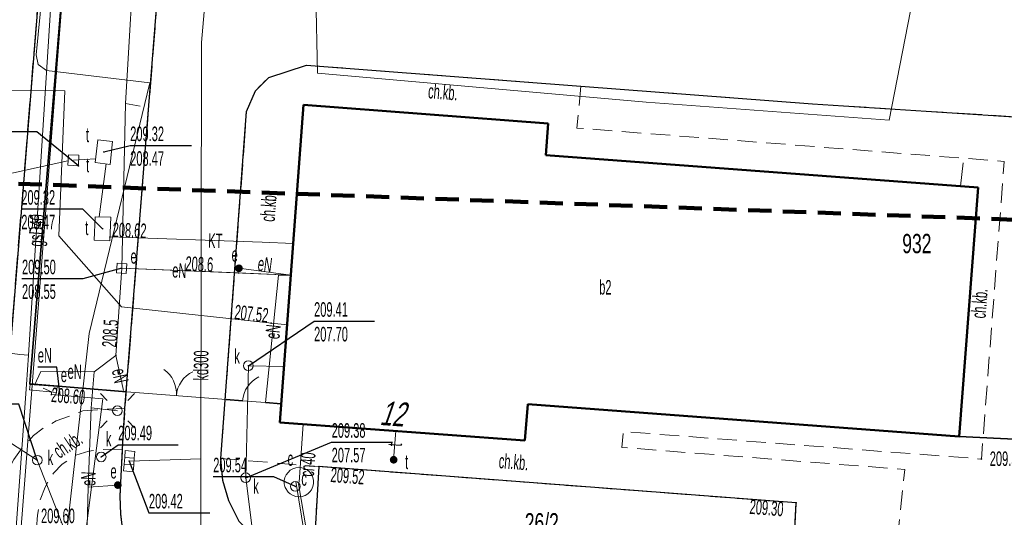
# Model space of a CAD drawing. Header units: metres. Extents: x 7575234 to 29552328, y 2827892 to 11288514.
# Tile 43 of 50: x 7581854 to 7581905, y 5648463 to 5648489. Entities that reach past the tile are written whole.
import ezdxf
from ezdxf.enums import TextEntityAlignment as Align

# ---------------------------------------------------------------- set-up
doc = ezdxf.new("R2010")
doc.units = ezdxf.units.M
for name, pattern in [('1.0_0.5', [1.5, 1, -0.5]), ('1.5_0.5', [2, 1.5, -0.5]), ('219-500', [0]), ('4', [1.8, 1.2, -0.6]), ('otob_500', [0]), ('otof_500', [0])]:
    doc.linetypes.add(name, pattern=pattern)
for name, color, linetype in [('211-numer działki ewidencyjnej', 7, 'Continuous'), ('219-działka ewidencyjna', 7, 'Continuous'), ('312-budynek ewidencyjny', 7, 'Continuous'), ('312-oznaczenie budynku ewidencyjnego', 7, 'Continuous'), ('312-oznaczenie budynku ewidencyjnego-Atr117', 7, 'Continuous'), ('Adres nieruchomości (na budynku)', 7, 'Continuous'), ('brama', 7, 'Continuous'), ('chodnik', 7, 'Continuous'), ('chodnik-Atr17', 7, 'Continuous'), ('elektroenergetyczne urządzenie techniczne', 7, 'Continuous'), ('elektroenergetyczne urządzenie techniczne-Atr17', 7, 'Continuous'), ('furtka', 7, 'Continuous'), ('jezdnia', 7, 'Continuous'), ('kanał technologiczny', 7, 'Continuous'), ('kanał technologiczny-Atr17', 7, 'Continuous'), ('komora podziemna', 7, 'Continuous'), ('komora podziemna-Atr17', 7, 'Continuous'), ('kratka ściekowa', 7, 'Continuous'), ('krawężnik', 7, 'Continuous'), ('latarnia', 7, 'Continuous'), ('Obszar opracowania', 7, 'Continuous'), ('obszar utwardzony', 7, 'Continuous'), ('ogrodzenie trwałe', 7, 'Continuous'), ('pikieta sztuczna', 7, 'Continuous'), ('pikieta sztuczna-Atr2', 7, 'Continuous'), ('przewód ciepłowniczy', 7, 'Continuous'), ('przewód ciepłowniczy-Atr1', 7, 'Continuous'), ('przewód elektroenergetyczny podziemny', 7, 'Continuous'), ('przewód elektroenergetyczny podziemny-Atr1', 7, 'Continuous'), ('przewód gazowy (linia)', 7, 'Continuous'), ('przewód gazowy (linia)-Atr1', 7, 'Continuous'), ('przewód kanalizacyjny', 7, 'Continuous'), ('przewód kanalizacyjny-Atr1', 7, 'Continuous'), ('przewód telekomunikacyjny podziemny', 7, 'Continuous'), ('przewód telekomunikacyjny podziemny-Atr1', 7, 'Continuous'), ('przewód wodociągowy', 7, 'Continuous'), ('rzędna', 7, 'Continuous'), ('rzędna-Atr2', 7, 'Continuous'), ('rzędna-Atr3', 7, 'Continuous'), ('studnia kanalizacyjna', 7, 'Continuous'), ('studnia kanalizacyjna-Atr17', 7, 'Continuous'), ('szafa elektroenergetyczna lub kontener', 7, 'Continuous'), ('szafa elektroenergetyczna lub kontener-Atr17', 7, 'Continuous'), ('telekomunikacyjne urządzenie techniczne', 7, 'Continuous'), ('telekomunikacyjne urządzenie techniczne-Atr17', 7, 'Continuous'), ('właz do komory lub kanału - kwadratowy', 7, 'Continuous'), ('właz do komory lub kanału - kwadratowy-Atr17', 7, 'Continuous'), ('właz do komory lub kanału - okrągły', 7, 'Continuous'), ('właz do komory lub kanału - okrągły-Atr17', 7, 'Continuous')]:
    doc.layers.add(name, color=color, linetype=linetype)
doc.styles.get("Standard").update_dxf_attribs({"font": 'ARIALN.TTF'})
doc.linetypes.add('902-500', pattern='A,3.75,0,[1,ksztalty.shx,S=0.5,R=0,X=0,Y=0],3.75', length=7.5)

# ---------------------------------------------------------------- blocks, each defined once
blk = doc.blocks.new('PW01')
at = {"linetype": 'Continuous', "lineweight": 13}
h = blk.add_hatch(color=0, dxfattribs=at)
edge = h.paths.add_edge_path()
edge.add_arc((0, 0), 0.045, 0, 360)
blk = doc.blocks.new('US15')
at = {"color": 0, "linetype": 'Continuous', "lineweight": 13}
blk.add_circle((0, 0), 0.25, dxfattribs=at)
blk = doc.blocks.new('US22')
at = {"color": 0, "linetype": 'Continuous', "lineweight": 13}
blk.add_circle((0, 0), 0.25, dxfattribs=at)
blk = doc.blocks.new('SM01')
at = {"color": 0, "linetype": 'Continuous', "lineweight": 13}
for p, q in [((-0.53, 0.531), (-0.883, 0.884)), ((0.531, 0.531), (0.884, 0.884)), ((-0.53, -0.53), (-0.883, -0.883)), ((0.531, -0.53), (0.884, -0.883))]:
    blk.add_line(p, q, dxfattribs=at)
blk.add_circle((0, 0), 0.25, dxfattribs=at)
blk = doc.blocks.new('US25')
at = {"linetype": 'Continuous', "lineweight": 0}
h = blk.add_hatch(color=0, dxfattribs=at)
edge = h.paths.add_edge_path()
edge.add_arc((0, 0), 0.2, 0, 360)
blk = doc.blocks.new('US22A')
at = {"color": 0, "linetype": 'Continuous', "lineweight": 0}
blk.add_lwpolyline([(-0.25, -0.25), (0.25, -0.25), (0.25, 0.25), (-0.25, 0.25)], close=True, dxfattribs=at)
blk = doc.blocks.new('US05')
at = {"color": 0, "linetype": 'Continuous', "lineweight": 13}
for p, q in [((-0.525, -0.25), (-0.525, 0.25)), ((-0.525, 0.25), (-0.175, 0.25)), ((-0.175, -0.25), (-0.175, 0.25)), ((-0.175, 0.25), (0.175, 0.25)), ((0.175, -0.25), (0.175, 0.25)), ((0.175, 0.25), (0.525, 0.25)), ((0.525, -0.25), (0.525, 0.25)), ((-0.525, -0.25), (-0.175, -0.25)), ((-0.175, -0.25), (0.175, -0.25)), ((0.175, -0.25), (0.525, -0.25))]:
    blk.add_line(p, q, dxfattribs=at)
blk = doc.blocks.new('OK04')
at = {"color": 0, "linetype": 'Continuous', "lineweight": 0}
blk.add_arc((1.5, 0.001), 1.5, 120, 180, dxfattribs=at)
blk = doc.blocks.new('OK02')
at = {"color": 0, "linetype": 'Continuous', "lineweight": 0}
for centre, start, end in [((-1.5, 0), 0, 60), ((1.5, 0), 120, 180)]:
    blk.add_arc(centre, 1.5, start, end, dxfattribs=at)

msp = doc.modelspace()

# ---------------------------------------------------------------- linework, layer by layer
at = {"layer": '219-działka ewidencyjna', "color": 3, "linetype": '219-500', "lineweight": 18, "flags": 128}
msp.add_lwpolyline([(7581853.41, 5648449.8), (7581859.2, 5648524.14)], dxfattribs=at)
at = {"layer": '312-budynek ewidencyjny', "color": 7, "linetype": 'Continuous', "lineweight": 50, "flags": 128}
for points in [[(7581867.83, 5648468.3), (7581869.06, 5648484.74)], [(7581869.06, 5648484.74), (7581881.72, 5648483.77)], [(7581881.72, 5648483.77), (7581881.6, 5648482.14)], [(7581881.6, 5648482.14), (7581903.98, 5648480.46)], [(7581903.98, 5648480.46), (7581903, 5648467.57)], [(7581880.66, 5648469.25), (7581880.51, 5648467.37)], [(7581903, 5648467.57), (7581880.66, 5648469.25)], [(7581880.51, 5648467.37), (7581867.83, 5648468.3)]]:
    msp.add_lwpolyline(points, dxfattribs=at)
at = {"layer": 'brama', "color": 7, "linetype": 'otob_500', "lineweight": 18, "flags": 128}
msp.add_lwpolyline([(7581859.89, 5648469.89), (7581865.05, 5648469.49)], dxfattribs=at)
at = {"layer": 'chodnik', "color": 7, "linetype": '1.0_0.5', "lineweight": 18, "flags": 128}
for points in [[(7581883.41, 5648485.7), (7581883.21, 5648483.54), (7581905.33, 5648481.81), (7581904.15, 5648466.41), (7581885.61, 5648467.83), (7581885.54, 5648467.01), (7581900.18, 5648465.87), (7581899.44, 5648458.84), (7581894.3, 5648459.23), (7581894.56, 5648464.14), (7581869.85, 5648466.02), (7581864.77, 5648466.44), (7581866.11, 5648484.4), (7581866.56, 5648485.47), (7581867.26, 5648486.15), (7581869.2, 5648486.79)], [(7581869.06, 5648484.74), (7581867.83, 5648468.3), (7581880.51, 5648467.37), (7581880.66, 5648469.25), (7581903, 5648467.57), (7581903.98, 5648480.46), (7581881.6, 5648482.14), (7581881.72, 5648483.77)], [(7581859.68, 5648466.92), (7581858.68, 5648466.9), (7581857.94, 5648466.82), (7581857.26, 5648466.61), (7581856.56, 5648466.14), (7581856.11, 5648465.68), (7581855.67, 5648464.96), (7581855.42, 5648464.29), (7581855.28, 5648463.5), (7581854.06, 5648448.13), (7581851.86, 5648448.29), (7581853.23, 5648464.33), (7581853.38, 5648464.99), (7581854.05, 5648466.39), (7581854.5, 5648467.02), (7581855.08, 5648467.62), (7581855.57, 5648468.01), (7581856.25, 5648468.38), (7581856.96, 5648468.64), (7581857.63, 5648468.9), (7581858.37, 5648468.96), (7581859.81, 5648469.03)]]:
    msp.add_lwpolyline(points, close=True, dxfattribs=at)
at = {"layer": 'furtka', "color": 7, "linetype": 'otof_500', "lineweight": 18, "flags": 128}
msp.add_lwpolyline([(7581865.9, 5648469.42), (7581867.09, 5648469.33)], dxfattribs=at)
at = {"layer": 'jezdnia', "color": 7, "linetype": '1.5_0.5', "lineweight": 18, "flags": 128}
msp.add_lwpolyline([(7581851.14, 5648477.55), (7581853.93, 5648515.46), (7581853.22, 5648517.31), (7581853.43, 5648522.79), (7581856.81, 5648523.12), (7581857.52, 5648523.14), (7581857.67, 5648516.69), (7581857.37, 5648516.02), (7581857.23, 5648515.56), (7581857.16, 5648515.13), (7581857.18, 5648513.61), (7581856.04, 5648499.21), (7581853.23, 5648464.33), (7581851.98, 5648449.77), (7581848.79, 5648449.65)], close=True, dxfattribs=at)
at = {"layer": 'kanał technologiczny', "color": 7, "linetype": 'Continuous', "lineweight": 18, "flags": 128}
for points in [[(7581858.47, 5648478.94), (7581858.84, 5648481.68)], [(7581868.52, 5648477.56), (7581866.92, 5648477.64), (7581859.03, 5648477.9)]]:
    msp.add_lwpolyline(points, dxfattribs=at)
at = {"layer": 'komora podziemna', "color": 30, "linetype": 'Continuous', "lineweight": 18, "flags": 128}
for points in [[(7581858.27, 5648481.75), (7581858.4, 5648482.93), (7581859.17, 5648482.84), (7581859.04, 5648481.66)], [(7581857.4, 5648481.58), (7581856.85, 5648481.61), (7581856.88, 5648482.16), (7581857.43, 5648482.13)], [(7581858.27, 5648478.95), (7581859.07, 5648478.92), (7581859.02, 5648477.7), (7581858.22, 5648477.73)]]:
    msp.add_lwpolyline(points, close=True, dxfattribs=at)
at = {"layer": 'komora podziemna', "color": 212, "linetype": 'Continuous', "lineweight": 18, "flags": 128}
msp.add_lwpolyline([(7581868.97, 5648465.96), (7581869.12, 5648465.91), (7581869.26, 5648465.83), (7581869.38, 5648465.73), (7581869.47, 5648465.6), (7581869.54, 5648465.45), (7581869.57, 5648465.3), (7581869.57, 5648465.14), (7581869.54, 5648464.98), (7581869.46, 5648464.81), (7581869.38, 5648464.71), (7581869.27, 5648464.6), (7581869.13, 5648464.52), (7581868.98, 5648464.47), (7581868.82, 5648464.45), (7581868.66, 5648464.47), (7581868.51, 5648464.52), (7581868.37, 5648464.6), (7581868.25, 5648464.7), (7581868.11, 5648464.93), (7581868.09, 5648464.98), (7581868.06, 5648465.13), (7581868.06, 5648465.29), (7581868.09, 5648465.45), (7581868.15, 5648465.59), (7581868.25, 5648465.72), (7581868.37, 5648465.83), (7581868.5, 5648465.91), (7581868.65, 5648465.96), (7581868.81, 5648465.98)], close=True, dxfattribs=at)
at = {"layer": 'krawężnik', "color": 7, "linetype": 'Continuous', "lineweight": 25, "flags": 128}
for points in [[(7581857.67, 5648516.69), (7581857.37, 5648516.02), (7581857.23, 5648515.56), (7581857.15, 5648515.09), (7581857.18, 5648513.61), (7581856.04, 5648499.21), (7581853.23, 5648464.33), (7581851.86, 5648448.29)], [(7581859.7, 5648448.55), (7581860.62, 5648449.71), (7581860.95, 5648450.5), (7581861.1, 5648451.21), (7581859.6, 5648463.56), (7581859.56, 5648464.49), (7581859.68, 5648466.92), (7581859.81, 5648469.03), (7581862.29, 5648500.41), (7581862.19, 5648501.23), (7581861.79, 5648501.76), (7581861.33, 5648502), (7581860.5, 5648502.15), (7581859.43, 5648502.04), (7581857.92, 5648501.39), (7581856.04, 5648499.21)], [(7581865.72, 5648463.18), (7581865.18, 5648464.25), (7581864.88, 5648465.3), (7581864.77, 5648466.44), (7581866.11, 5648484.4), (7581866.56, 5648485.47), (7581867.26, 5648486.15), (7581869.2, 5648486.79), (7581883.41, 5648485.7), (7581895.41, 5648484.79), (7581907.17, 5648484.04)], [(7581894.3, 5648459.23), (7581894.56, 5648464.14), (7581869.85, 5648466.02), (7581869.55, 5648460.98)]]:
    msp.add_lwpolyline(points, dxfattribs=at)
at = {"layer": 'Obszar opracowania', "color": 132, "linetype": '4', "lineweight": 200, "flags": 128}
msp.add_lwpolyline([(7581939.67, 5648471), (7581942.98, 5648384.88), (7581943.37, 5648374.43), (7581821.23, 5648356.38), (7581809.75, 5648391.67), (7581795.38, 5648455.75), (7581838.4, 5648481.23), (7581911.52, 5648478.59)], close=True, dxfattribs=at)
at = {"layer": 'obszar utwardzony', "color": 7, "linetype": '1.5_0.5', "lineweight": 18, "flags": 128}
msp.add_lwpolyline([(7581880.87, 5648512.8), (7581880.52, 5648507.91), (7581881.41, 5648506.78), (7581883.44, 5648506.63), (7581907.89, 5648504.82), (7581909.2, 5648504.72), (7581907.17, 5648484.04), (7581895.41, 5648484.79), (7581883.41, 5648485.7), (7581869.2, 5648486.79), (7581867.26, 5648486.15), (7581866.56, 5648485.47), (7581866.11, 5648484.4), (7581864.77, 5648466.44), (7581864.88, 5648465.3), (7581865.18, 5648464.25), (7581865.72, 5648463.18), (7581866.61, 5648462.25), (7581867.62, 5648461.52), (7581868.45, 5648461.19), (7581869.55, 5648460.98), (7581869.85, 5648466.02), (7581894.56, 5648464.14), (7581894.3, 5648459.23), (7581899.44, 5648458.84), (7581898.96, 5648454.29), (7581891.15, 5648453.83), (7581869.08, 5648455.45), (7581868.07, 5648455.28), (7581867.19, 5648454.78), (7581866.39, 5648453.79), (7581866.18, 5648453.07), (7581866.11, 5648452.28), (7581866.25, 5648451.25), (7581866.59, 5648450.29), (7581867.07, 5648449.43), (7581867.69, 5648448.62), (7581868.61, 5648447.79), (7581859.7, 5648448.55), (7581860.62, 5648449.71), (7581860.95, 5648450.5), (7581861.1, 5648451.21), (7581859.6, 5648463.56), (7581859.56, 5648464.49), (7581859.68, 5648466.92), (7581859.81, 5648469.03), (7581862.29, 5648500.41), (7581862.19, 5648501.23), (7581861.79, 5648501.76), (7581861.33, 5648502), (7581860.5, 5648502.15), (7581859.43, 5648502.04), (7581857.92, 5648501.39), (7581856.04, 5648499.21), (7581857.18, 5648513.61), (7581858.32, 5648511.08), (7581859.9, 5648509.19), (7581860.88, 5648508.33), (7581861.78, 5648508.27), (7581862.41, 5648508.53), (7581862.92, 5648509.01), (7581863.37, 5648514.08)], close=True, dxfattribs=at)
at = {"layer": 'ogrodzenie trwałe', "color": 7, "linetype": '902-500', "lineweight": 35, "flags": 128}
for points in [[(7581903, 5648467.57), (7581908.35, 5648467.32), (7581912.3, 5648524.88), (7581859.28, 5648523.98), (7581858.42, 5648513.48), (7581860.03, 5648511.47), (7581859.81, 5648508.46)], [(7581859.21, 5648502.21), (7581859.11, 5648500.99), (7581857.27, 5648499.19), (7581854.88, 5648470.3), (7581859.89, 5648469.89)], [(7581865.05, 5648469.49), (7581865.9, 5648469.42)], [(7581867.09, 5648469.33), (7581867.9, 5648469.26)]]:
    msp.add_lwpolyline(points, dxfattribs=at)
at = {"layer": 'przewód ciepłowniczy', "color": 212, "linetype": 'Continuous', "lineweight": 18, "flags": 128}
for points in [[(7581868.82, 5648465.22), (7581869.04, 5648468.21)], [(7581868.65, 5648465.25), (7581883.68, 5648373.34)], [(7581884.43, 5648373.35), (7581868.8, 5648465.12)]]:
    msp.add_lwpolyline(points, dxfattribs=at)
at = {"layer": 'przewód elektroenergetyczny podziemny', "color": 1, "linetype": 'Continuous', "lineweight": 18, "flags": 128}
for points in [[(7581859.85, 5648517.3), (7581858.65, 5648515.65), (7581857.94, 5648513.81), (7581857.55, 5648511.87), (7581857.23, 5648507.87), (7581855.21, 5648487.33), (7581855.32, 5648486.82), (7581855.74, 5648486.51), (7581861.1, 5648485.87), (7581857.95, 5648472.91), (7581856.41, 5648459.13), (7581855.86, 5648453.85), (7581855.54, 5648445.41), (7581855.06, 5648443.32), (7581854.27, 5648441.34), (7581853.17, 5648439.5), (7581851.8, 5648437.86), (7581850.18, 5648436.45), (7581848.37, 5648435.31), (7581845.55, 5648433.98), (7581830.78, 5648426.57)], [(7581881.81, 5648516.9), (7581880.97, 5648516.04), (7581880.73, 5648514.62), (7581875.47, 5648514.89), (7581867.03, 5648515.09), (7581863.31, 5648514.95), (7581862.76, 5648514.38), (7581860.74, 5648499.76), (7581860.37, 5648493.87), (7581859.83, 5648484.8), (7581859.64, 5648476.28), (7581865.69, 5648476.04), (7581868.4, 5648475.93)], [(7581868.4, 5648475.93), (7581865.69, 5648476.04), (7581859.64, 5648476.28), (7581859.83, 5648484.8), (7581860.37, 5648493.87), (7581860.74, 5648499.76), (7581862.76, 5648514.38), (7581863.31, 5648514.95), (7581867.03, 5648515.09), (7581875.47, 5648514.89), (7581880.73, 5648514.62), (7581902.16, 5648513.28), (7581904.37, 5648513.11)], [(7581875.48, 5648513.76), (7581875.47, 5648514.89), (7581867.03, 5648515.09), (7581863.31, 5648514.95), (7581862.76, 5648514.38), (7581860.74, 5648499.76), (7581860.37, 5648493.87), (7581859.83, 5648484.8), (7581859.64, 5648476.28), (7581868.4, 5648475.93)], [(7581902.12, 5648511.97), (7581902.16, 5648513.28), (7581880.73, 5648514.62), (7581875.47, 5648514.89), (7581867.03, 5648515.09), (7581863.31, 5648514.95), (7581862.76, 5648514.38), (7581860.74, 5648499.76), (7581860.37, 5648493.87), (7581859.83, 5648484.8), (7581859.64, 5648476.28), (7581865.69, 5648476.04), (7581868.4, 5648475.93)], [(7581901.44, 5648494.58), (7581899.37, 5648483.94), (7581886.79, 5648484.88), (7581869.77, 5648486.38), (7581869.6, 5648494.53), (7581860.37, 5648493.87), (7581859.83, 5648484.8), (7581859.64, 5648476.28), (7581865.69, 5648476.04), (7581868.4, 5648475.93)], [(7581860.6, 5648484.67), (7581859.83, 5648484.8), (7581859.64, 5648476.28), (7581865.69, 5648476.04)], [(7581855.13, 5648470.24), (7581855.45, 5648470.94), (7581858.21, 5648470.92), (7581859.34, 5648471.77), (7581859.64, 5648476.28), (7581865.69, 5648476.04), (7581868.4, 5648475.93)], [(7581857.22, 5648452.17), (7581857.75, 5648458.78), (7581857.9, 5648464.95), (7581858.06, 5648469.05), (7581858.21, 5648470.92), (7581859.34, 5648471.77), (7581859.64, 5648476.28), (7581865.69, 5648476.04), (7581868.4, 5648475.93)], [(7581868.4, 5648475.93), (7581859.64, 5648476.28), (7581859.34, 5648471.77), (7581858.21, 5648470.92), (7581858.06, 5648469.05), (7581857.9, 5648464.95), (7581859.44, 5648465.06)], [(7581859.42, 5648468.91), (7581858.06, 5648469.05), (7581858.21, 5648470.92), (7581859.34, 5648471.77), (7581859.64, 5648476.28), (7581868.4, 5648475.93)], [(7581859.73, 5648469.96), (7581859.34, 5648471.77), (7581859.64, 5648476.28), (7581868.4, 5648475.93)], [(7581865.71, 5648476.28), (7581868.4, 5648475.93)], [(7581867.09, 5648469.33), (7581867.76, 5648475.92), (7581868.4, 5648475.93)], [(7581855.58, 5648470.08), (7581856.01, 5648469.88), (7581856, 5648469.74), (7581858.67, 5648469.53)], [(7581855.35, 5648440.74), (7581856.43, 5648450.59), (7581856.61, 5648452.77), (7581857.51, 5648460.52), (7581858.67, 5648469.53)], [(7581896.23, 5648453.73), (7581889.24, 5648453.57), (7581881.49, 5648454.09), (7581869.51, 5648454.98), (7581859.74, 5648458.38), (7581857.75, 5648458.78), (7581857.9, 5648464.95), (7581858.06, 5648469.05), (7581859.42, 5648468.91)]]:
    msp.add_lwpolyline(points, dxfattribs=at)
at = {"layer": 'przewód elektroenergetyczny podziemny-Atr1', "color": 1, "flags": 128}
msp.add_lwpolyline([(7581856.45, 5648469.7), (7581856.29, 5648471.17), (7581855.298, 5648471.17)], dxfattribs=at)
at = {"layer": 'przewód gazowy (linia)', "color": 40, "linetype": 'Continuous', "lineweight": 18, "flags": 128}
for points in [[(7581851.41, 5648444.95), (7581853.06, 5648448.78), (7581853.35, 5648449.38), (7581853.56, 5648453.7), (7581854.14, 5648462.38), (7581854.71, 5648470.27), (7581854.82, 5648471.78), (7581856.7, 5648501.32), (7581858.86, 5648508.76), (7581859.53, 5648510.71), (7581860.69, 5648510.34)], [(7581839.16, 5648476.29), (7581845.09, 5648476.48), (7581849.34, 5648472.49), (7581854.37, 5648471.82), (7581854.82, 5648471.78)]]:
    msp.add_lwpolyline(points, dxfattribs=at)
at = {"layer": 'przewód kanalizacyjny', "color": 34, "linetype": 'Continuous', "lineweight": 18, "flags": 128}
for points in [[(7581859.87, 5648460.68), (7581863.73, 5648460.51), (7581863.74, 5648466.42), (7581863.78, 5648487.96), (7581865.21, 5648504.45), (7581882.39, 5648503.13)], [(7581903.21, 5648481.74), (7581903.07, 5648480.53)], [(7581855.27, 5648466.35), (7581841.18, 5648475.49), (7581839.72, 5648471.64)], [(7581868.05, 5648471.19), (7581866.2, 5648471.24), (7581866.06, 5648465.44), (7581867.79, 5648451.68)], [(7581855.27, 5648466.35), (7581864.52, 5648442.81)], [(7581860.03, 5648466.3), (7581863.74, 5648466.42)]]:
    msp.add_lwpolyline(points, dxfattribs=at)
at = {"layer": 'przewód telekomunikacyjny podziemny', "color": 30, "linetype": 'Continuous', "lineweight": 18, "flags": 128}
for points in [[(7581856.86, 5648481.84), (7581848.4, 5648479.98)], [(7581857.14, 5648481.87), (7581858.29, 5648481.95)], [(7581873.72, 5648466.37), (7581873.83, 5648467.86)]]:
    msp.add_lwpolyline(points, dxfattribs=at)
at = {"layer": 'przewód wodociągowy', "color": 5, "linetype": 'Continuous', "lineweight": 18, "flags": 128}
msp.add_lwpolyline([(7581868.21, 5648473.35), (7581859.63, 5648474.29), (7581856.39, 5648477.96), (7581856.7, 5648485.46), (7581814.75, 5648485.53), (7581786.54, 5648485.7), (7581785.39, 5648485.67)], dxfattribs=at)
at = {"layer": 'rzędna-Atr2', "color": 30, "flags": 128}
for points in [[(7581857.4, 5648481.58), (7581855.24, 5648483.35), (7581852.131, 5648483.35)], [(7581858.72, 5648482.3), (7581860.08, 5648482.63), (7581863.258, 5648482.63)], [(7581858.65, 5648478.33), (7581857.62, 5648479.34), (7581854.442, 5648479.34)]]:
    msp.add_lwpolyline(points, dxfattribs=at)
at = {"layer": 'rzędna-Atr2', "color": 1, "flags": 128}
msp.add_lwpolyline([(7581859.64, 5648476.28), (7581857.62, 5648475.74), (7581854.479, 5648475.74)], dxfattribs=at)
at = {"layer": 'rzędna-Atr2', "color": 34, "flags": 128}
for points in [[(7581866.2, 5648471.24), (7581869.6, 5648473.54), (7581872.735, 5648473.54)], [(7581855.27, 5648466.35), (7581854.31, 5648469.25), (7581851.201, 5648469.25)], [(7581858.58, 5648466.52), (7581859.46, 5648467.15), (7581862.569, 5648467.15)], [(7581866.06, 5648465.44), (7581870.51, 5648467.28), (7581873.656, 5648467.28)], [(7581860.03, 5648466.3), (7581861.05, 5648463.62), (7581864.196, 5648463.62)]]:
    msp.add_lwpolyline(points, dxfattribs=at)
at = {"layer": 'rzędna-Atr2', "color": 212, "flags": 128}
msp.add_lwpolyline([(7581868.63, 5648464.99), (7581867.52, 5648465.49), (7581864.379, 5648465.49)], dxfattribs=at)
at = {"layer": 'szafa elektroenergetyczna lub kontener', "color": 1, "linetype": 'Continuous', "lineweight": 18, "flags": 128}
msp.add_lwpolyline([(7581854.9, 5648470.26), (7581856.3, 5648470.16), (7581856.27, 5648469.86), (7581854.86, 5648469.99)], close=True, dxfattribs=at)

# ---------------------------------------------------------------- block references
at = {"layer": 'brama', "color": 7, "linetype": 'Continuous', "lineweight": 18, "rotation": 355.567}
msp.add_blockref('OK02', (7581862.47, 5648469.69), dxfattribs=at)
at = {"layer": 'elektroenergetyczne urządzenie techniczne', "color": 1, "linetype": 'Continuous', "lineweight": 18}
for p in [(7581865.71, 5648476.28), (7581859.44, 5648465.06)]:
    msp.add_blockref('US25', p, dxfattribs=at)
at = {"layer": 'furtka', "color": 7, "linetype": 'Continuous', "lineweight": 18, "rotation": 355.675}
msp.add_blockref('OK04', (7581865.9, 5648469.42), dxfattribs=at)
at = {"layer": 'kratka ściekowa', "color": 34, "linetype": 'Continuous', "lineweight": 18, "rotation": 84.863}
msp.add_blockref('US05', (7581860.03, 5648466.3), dxfattribs=at)
at = {"layer": 'latarnia', "color": 7, "linetype": 'Continuous', "lineweight": 18}
msp.add_blockref('SM01', (7581859.42, 5648468.91), dxfattribs=at)
at = {"layer": 'pikieta sztuczna', "color": 7, "linetype": 'Continuous', "lineweight": 13}
for p in [(7581869.85, 5648466.02), (7581904.15, 5648466.41), (7581894.56, 5648464.14)]:
    msp.add_blockref('PW01', p, dxfattribs=at)
at = {"layer": 'rzędna', "color": 30, "linetype": 'Continuous', "lineweight": 18}
for p in [(7581858.72, 5648482.3), (7581857.4, 5648481.58), (7581858.65, 5648478.33), (7581859.03, 5648477.9)]:
    msp.add_blockref('PW01', p, dxfattribs=at)
at = {"layer": 'rzędna', "color": 1, "linetype": 'Continuous', "lineweight": 18}
for p in [(7581859.64, 5648476.28), (7581865.69, 5648476.04), (7581859.34, 5648471.77), (7581856, 5648469.74)]:
    msp.add_blockref('PW01', p, dxfattribs=at)
at = {"layer": 'rzędna', "color": 5, "linetype": 'Continuous', "lineweight": 18}
msp.add_blockref('PW01', (7581867.38, 5648473.44), dxfattribs=at)
at = {"layer": 'rzędna', "color": 34, "linetype": 'Continuous', "lineweight": 18}
for p in [(7581866.2, 5648471.24), (7581858.58, 5648466.52), (7581855.27, 5648466.35), (7581860.03, 5648466.3), (7581866.06, 5648465.44)]:
    msp.add_blockref('PW01', p, dxfattribs=at)
at = {"layer": 'rzędna', "color": 212, "linetype": 'Continuous', "lineweight": 18}
msp.add_blockref('PW01', (7581868.63, 5648464.99), dxfattribs=at)
at = {"layer": 'studnia kanalizacyjna', "color": 34, "linetype": 'Continuous', "lineweight": 18}
for p in [(7581866.2, 5648471.24), (7581866.06, 5648465.44)]:
    msp.add_blockref('US15', p, dxfattribs=at)
at = {"layer": 'studnia kanalizacyjna', "color": 34, "linetype": 'Continuous', "lineweight": 18, "rotation": 0.06699999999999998}
msp.add_blockref('US15', (7581855.27, 5648466.35), dxfattribs=at)
at = {"layer": 'telekomunikacyjne urządzenie techniczne', "color": 30, "linetype": 'Continuous', "lineweight": 18}
msp.add_blockref('US25', (7581873.72, 5648466.37), dxfattribs=at)
at = {"layer": 'właz do komory lub kanału - kwadratowy', "color": 7, "linetype": 'Continuous', "lineweight": 18, "rotation": 357.013}
msp.add_blockref('US22A', (7581859.64, 5648476.28), dxfattribs=at)
at = {"layer": 'właz do komory lub kanału - okrągły', "color": 7, "linetype": 'Continuous', "lineweight": 18}
for p in [(7581858.58, 5648466.52), (7581868.63, 5648464.99)]:
    msp.add_blockref('US22', p, dxfattribs=at)

# ---------------------------------------------------------------- texts
at = {"layer": '211-numer działki ewidencyjnej', "color": 3, "linetype": 'Continuous', "lineweight": 18, "width": 0.79}
msp.add_text('26/2', height=1, dxfattribs=at).set_placement((7581880.51, 5648462.61))
at = {"layer": '312-oznaczenie budynku ewidencyjnego', "color": 7, "linetype": 'Continuous', "lineweight": 18, "width": 0.79}
msp.add_text('932', height=1, dxfattribs=at).set_placement((7581900.05, 5648477.06))
at = {"layer": '312-oznaczenie budynku ewidencyjnego-Atr117', "color": 7, "width": 0.667}
msp.add_text('b2', height=0.75, dxfattribs=at).set_placement((7581884.36, 5648474.92))
at = {"layer": 'Adres nieruchomości (na budynku)', "color": 7, "linetype": 'Continuous', "lineweight": 25, "oblique": 15, "width": 0.79}
msp.add_text('12', height=1.25, rotation=355.806, dxfattribs=at).set_placement((7581873.6, 5648468.13), align=Align.CENTER)
at = {"layer": 'chodnik-Atr17', "color": 7, "width": 0.667}
for rotation, p in [(355.613, (7581875.48, 5648485.08)), (85.733, (7581867.56, 5648478.67)), (85.618, (7581904.36, 5648473.67)), (33.878, (7581856.42, 5648466.41)), (355.649, (7581879.14, 5648465.94))]:
    msp.add_text('ch.kb.', height=0.75, rotation=rotation, dxfattribs=at).set_placement(p)
at = {"layer": 'elektroenergetyczne urządzenie techniczne-Atr17', "color": 1, "width": 0.667}
for p in [(7581865.33, 5648476.62), (7581859.06, 5648465.4)]:
    msp.add_text('e', height=0.75, dxfattribs=at).set_placement(p)
at = {"layer": 'kanał technologiczny-Atr17', "color": 7, "width": 0.667}
msp.add_text('KT', height=0.75, rotation=357.948, dxfattribs=at).set_placement((7581864.12, 5648477.72), align=Align.MIDDLE_LEFT)
at = {"layer": 'komora podziemna-Atr17', "color": 30, "width": 0.667}
for p in [(7581857.79, 5648482.81), (7581857.8, 5648481.25), (7581857.75, 5648478)]:
    msp.add_text('t', height=0.75, dxfattribs=at).set_placement(p)
at = {"layer": 'komora podziemna-Atr17', "color": 212, "width": 0.667}
msp.add_text('c', height=0.75, dxfattribs=at).set_placement((7581868.23, 5648466.06))
at = {"layer": 'pikieta sztuczna-Atr2', "color": 7, "width": 0.667}
msp.add_text('209.52', height=0.75, dxfattribs=at).set_placement((7581904.58, 5648466.05))
msp.add_text('209.52', height=0.75, rotation=355.649, dxfattribs=at).set_placement((7581870.49, 5648465.97), align=Align.TOP_LEFT)
msp.add_text('209.30', height=0.75, rotation=355.649, dxfattribs=at).set_placement((7581893.93, 5648464.19), align=Align.TOP_RIGHT)
at = {"layer": 'przewód ciepłowniczy-Atr1', "color": 212, "width": 0.667}
msp.add_text('cn40', height=0.75, rotation=85.792, dxfattribs=at).set_placement((7581868.84, 5648465.54), align=Align.TOP_LEFT)
at = {"layer": 'przewód elektroenergetyczny podziemny-Atr1', "color": 1, "width": 0.667}
msp.add_text('eN', height=0.75, rotation=352.587, dxfattribs=at).set_placement((7581866.65, 5648476.16))
for rotation, p in [(357.728, (7581862.26, 5648476.18)), (84.194, (7581867.43, 5648472.63)), (359.584, (7581856.84, 5648470.93)), (282.159, (7581859.49, 5648471.08)), (87.765, (7581857.9, 5648465.02))]:
    msp.add_text('eN', height=0.75, rotation=rotation, dxfattribs=at).set_placement(p, align=Align.MIDDLE_LEFT)
msp.add_text('eN', height=0.75, dxfattribs=at).set_placement((7581855.298, 5648471.178), align=Align.BOTTOM_LEFT)
at = {"layer": 'przewód gazowy (linia)-Atr1', "color": 40, "width": 0.667}
msp.add_text('gsD40', height=0.75, rotation=86.358, dxfattribs=at).set_placement((7581855.18, 5648477.42), align=Align.MIDDLE_LEFT)
at = {"layer": 'przewód kanalizacyjny-Atr1', "color": 34, "width": 0.667}
msp.add_text('kd300', height=0.75, rotation=89.903, dxfattribs=at).set_placement((7581863.75, 5648470.47), align=Align.MIDDLE_LEFT)
at = {"layer": 'przewód telekomunikacyjny podziemny-Atr1', "color": 30, "width": 0.667}
msp.add_text('t', height=0.75, rotation=85.778, dxfattribs=at).set_placement((7581873.77, 5648467.07), align=Align.MIDDLE_LEFT)
at = {"layer": 'rzędna-Atr2', "color": 30, "width": 0.667}
for p in [(7581860.08, 5648482.638), (7581854.442, 5648479.348)]:
    msp.add_text('209.32', height=0.75, dxfattribs=at).set_placement(p, align=Align.BOTTOM_LEFT)
msp.add_text('208.62', height=0.75, rotation=357.948, dxfattribs=at).set_placement((7581859.16, 5648477.9))
at = {"layer": 'rzędna-Atr2', "color": 1, "width": 0.667}
msp.add_text('209.50', height=0.75, dxfattribs=at).set_placement((7581854.479, 5648475.748), align=Align.BOTTOM_LEFT)
for s, rotation, p in [('208.6', 357.728, (7581862.93, 5648476.15)), ('208.5', 86.194, (7581859.37, 5648472.17))]:
    msp.add_text(s, height=0.75, rotation=rotation, dxfattribs=at).set_placement(p)
at = {"layer": 'rzędna-Atr2', "color": 5, "width": 0.667}
msp.add_text('207.52', height=0.75, rotation=353.754, dxfattribs=at).set_placement((7581867.19, 5648473.46), align=Align.RIGHT)
at = {"layer": 'rzędna-Atr2', "color": 34, "width": 0.667}
for s, p in [('209.41', (7581869.6, 5648473.548)), ('209.49', (7581859.46, 5648467.157)), ('209.38', (7581870.51, 5648467.288)), ('209.42', (7581861.05, 5648463.628)), ('209.60', (7581855.465, 5648462.867))]:
    msp.add_text(s, height=0.75, dxfattribs=at).set_placement(p, align=Align.BOTTOM_LEFT)
at = {"layer": 'rzędna-Atr2', "color": 1, "width": 0.667}
msp.add_text('208.60', height=0.75, rotation=355.503, dxfattribs=at).set_placement((7581856, 5648469.74), align=Align.MIDDLE_LEFT)
at = {"layer": 'rzędna-Atr2', "color": 212, "width": 0.667}
msp.add_text('209.54', height=0.75, dxfattribs=at).set_placement((7581864.379, 5648465.498), align=Align.BOTTOM_LEFT)
at = {"layer": 'rzędna-Atr3', "color": 30, "width": 0.667}
for p in [(7581860.08, 5648481.362), (7581854.442, 5648478.072)]:
    msp.add_text('208.47', height=0.75, dxfattribs=at).set_placement(p, align=Align.BOTTOM_LEFT)
at = {"layer": 'rzędna-Atr3', "color": 1, "width": 0.667}
msp.add_text('208.55', height=0.75, dxfattribs=at).set_placement((7581854.479, 5648474.473), align=Align.BOTTOM_LEFT)
at = {"layer": 'rzędna-Atr3', "color": 34, "width": 0.667}
for s, p in [('207.70', (7581869.6, 5648472.272)), ('207.57', (7581870.51, 5648466.013))]:
    msp.add_text(s, height=0.75, dxfattribs=at).set_placement(p, align=Align.BOTTOM_LEFT)
at = {"layer": 'studnia kanalizacyjna-Atr17', "color": 34, "width": 0.667}
for p in [(7581865.47, 5648471.35), (7581855.81, 5648466.1), (7581866.45, 5648464.62)]:
    msp.add_text('k', height=0.75, dxfattribs=at).set_placement(p)
at = {"layer": 'szafa elektroenergetyczna lub kontener-Atr17', "color": 1, "width": 0.667}
msp.add_text('e', height=0.75, dxfattribs=at).set_placement((7581856.49, 5648470.39))
at = {"layer": 'telekomunikacyjne urządzenie techniczne-Atr17', "color": 30, "width": 0.667}
msp.add_text('t', height=0.75, dxfattribs=at).set_placement((7581874.31, 5648465.89))
at = {"layer": 'właz do komory lub kanału - kwadratowy-Atr17', "color": 7, "width": 0.667}
msp.add_text('e', height=0.75, dxfattribs=at).set_placement((7581860.1, 5648476.52))
at = {"layer": 'właz do komory lub kanału - okrągły-Atr17', "color": 7, "width": 0.667}
for s, p in [('k', (7581858.82, 5648467.07)), ('c', (7581868.94, 5648465.03))]:
    msp.add_text(s, height=0.75, dxfattribs=at).set_placement(p)

doc.saveas('drawing.dxf')
